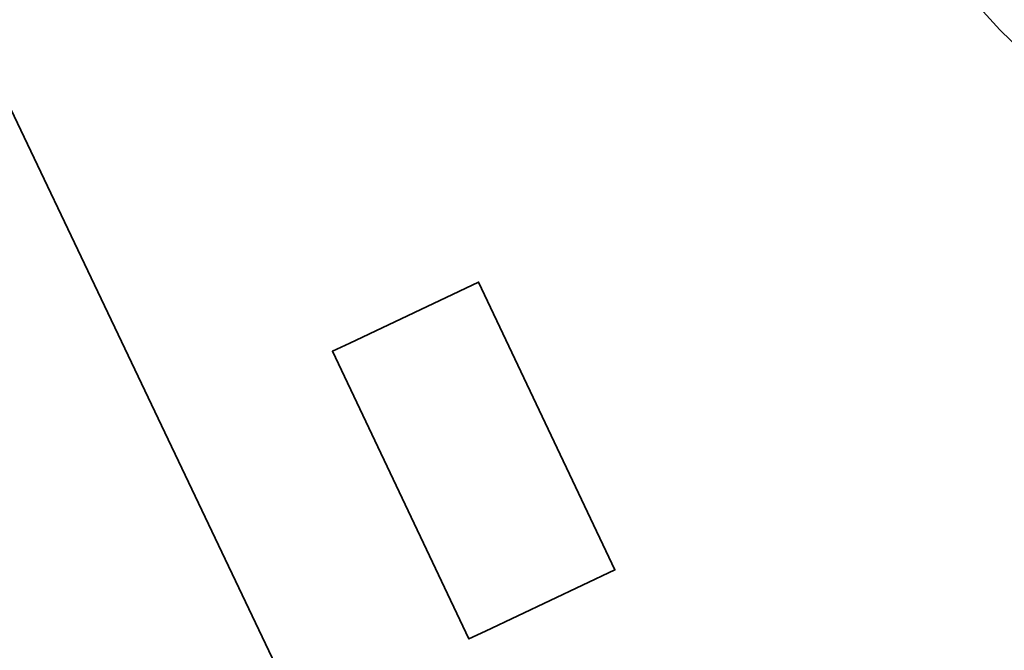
# Model space of a CAD drawing. Header units: metres. Extents: x 163628 to 167676, y 402708 to 405373.
# Tile 79 of 256: x 164777 to 164840, y 403459 to 403498. Entities that reach past the tile are written whole.
import ezdxf

# ---------------------------------------------------------------- set-up
doc = ezdxf.new("R2010")
doc.units = ezdxf.units.M
for name, color, linetype, lineweight in [('X-CA190022.004-UO-BGT_Ondergrond$0$GE_314_WGDRijbaanLokaleweg_Vlak_GEM', 253, 'Continuous', 9), ('X-CA190022.004-UO-BGT_Ondergrond$0$GE_367_OWGBerm_groenvoorziening_grasenk_GEM', 253, 'Continuous', 9), ('X-CA190022.004-UO-BGT_Ondergrond$0$GE_401_OTDErf_Vlak_GEM', 253, 'Continuous', 9), ('X-CA190022.004-UO-BGT_Ondergrond$0$GE_523_WTDGreppel_drogesloot_Vlak_GEM', 253, 'Continuous', 9), ('X-CA190022.004-UO-BGT_Ondergrond$0$GE_601_PNDgrondvlakpand_Vlak_MV_GEM', 34, 'Continuous', 35)]:
    doc.layers.add(name, color=color, linetype=linetype, lineweight=lineweight)

msp = doc.modelspace()

# ---------------------------------------------------------------- linework, layer by layer
at = {"layer": 'X-CA190022.004-UO-BGT_Ondergrond$0$GE_314_WGDRijbaanLokaleweg_Vlak_GEM', "extrusion": (0, 0, -1)}
msp.add_arc((-164873.433, 403538.775), 48.129, 290.84303, 323.88964, dxfattribs=at)
at = {"layer": 'X-CA190022.004-UO-BGT_Ondergrond$0$GE_367_OWGBerm_groenvoorziening_grasenk_GEM'}
msp.add_arc((164873.433, 403538.775), 48.129, 216.11036, 249.15697, dxfattribs=at)
at = {"layer": 'X-CA190022.004-UO-BGT_Ondergrond$0$GE_401_OTDErf_Vlak_GEM', "flags": 128}
for points in [[(164620.047, 403474.794), (164683.071, 403504.746), (164766.236, 403544.544), (164771.263, 403545.786), (164774.138, 403545.724), (164776.394, 403545.354), (164787.928, 403542.792), (164789.839, 403542.878), (164793.081, 403543.524), (164799.971, 403547.237), (164805.156, 403540.166), (164806.434, 403541.103), (164827.881, 403511.643), (164834.892, 403502.714), (164839.324, 403497.819), (164843.689, 403493.586)], [(164714.88, 403481.16), (164704.03, 403503.93), (164759.12, 403530.17), (164800.18, 403443.96)], [(164798.307, 403478.048), (164806.441, 403481.891), (164815.043, 403463.725), (164806.864, 403459.863), (164805.829, 403459.374), (164797.217, 403477.533), (164798.307, 403478.048)]]:
    msp.add_lwpolyline(points, dxfattribs=at)
at = {"layer": 'X-CA190022.004-UO-BGT_Ondergrond$0$GE_523_WTDGreppel_drogesloot_Vlak_GEM', "flags": 128}
msp.add_lwpolyline([(164843.689, 403493.586), (164839.324, 403497.819), (164834.892, 403502.714), (164827.881, 403511.643), (164806.434, 403541.103), (164806.745, 403541.721), (164807.529, 403542.301), (164808.549, 403542.553), (164808.822, 403542.389), (164813.048, 403536.862)], dxfattribs=at)
at = {"layer": 'X-CA190022.004-UO-BGT_Ondergrond$0$GE_601_PNDgrondvlakpand_Vlak_MV_GEM', "flags": 128}
for points in [[(164714.88, 403481.16), (164704.03, 403503.93), (164759.12, 403530.17), (164800.18, 403443.96)], [(164798.307, 403478.048), (164806.441, 403481.891), (164815.043, 403463.725), (164806.864, 403459.863), (164805.829, 403459.374), (164797.217, 403477.533), (164798.307, 403478.048)]]:
    msp.add_lwpolyline(points, dxfattribs=at)

doc.saveas('drawing.dxf')
